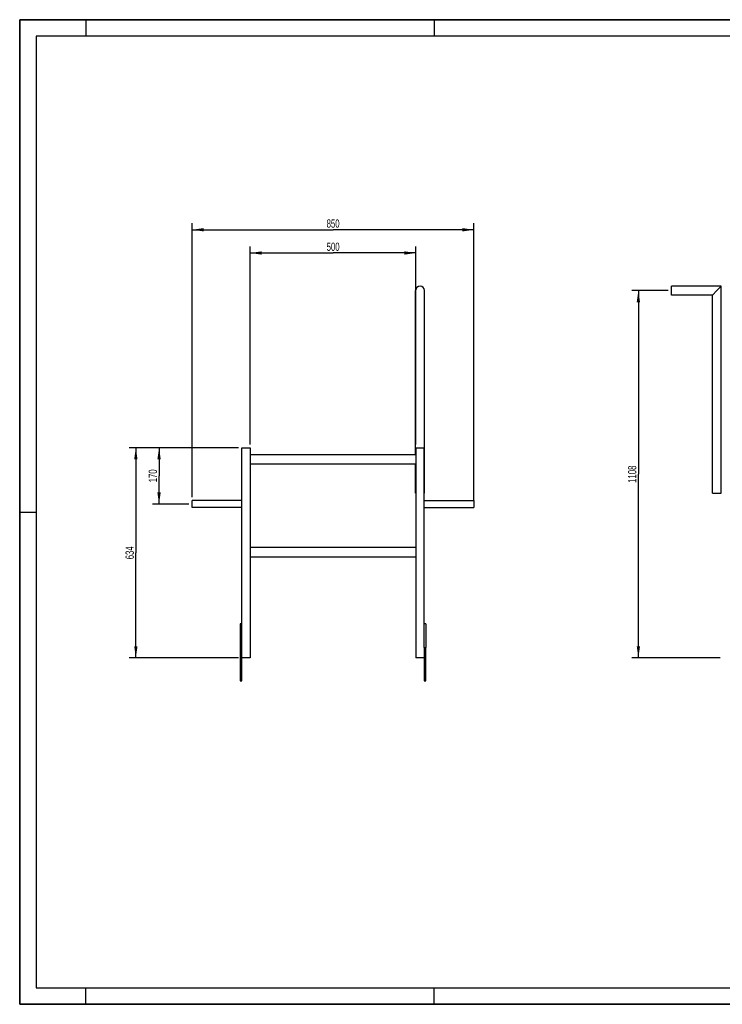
# Model space of a CAD drawing. Header units: millimetres. Extents: x 0 to 4200, y 0 to 2970.
# Tile 1 of 2: x 0 to 2120, y 0 to 2970. Entities that reach past the tile are written whole.
import ezdxf

# ---------------------------------------------------------------- set-up
doc = ezdxf.new("R2010")
doc.units = ezdxf.units.MM
doc.header["$LTSCALE"] = 231
doc.layers.get('0').update_dxf_attribs({"linetype": 'CONTINUOUS'})
doc.layers.add('005_AXIS', color=7, linetype='CONTINUOUS')
doc.layers.add('050_DIMENSIONING', color=7, linetype='CONTINUOUS')
doc.styles.get("Standard").update_dxf_attribs({"font": 'txt', "width": 0.7})
doc.dimstyles.new('DIMSTYLE_1', dxfattribs={"dimtxt": 25, "dimasz": 35, "dimexe": 2, "dimexo": 1, "dimtad": 1, "dimdec": 1, "dimtxsty": 'Standard', "dimblk": '_FILLED', "dimblk1": '_FILLED', "dimblk2": '_FILLED', "dimcen": 0.09, "dimazin": 2, "dimtp": 0.8, "dimtm": 0.8, "dimtfac": 1, "dimtdec": 1, "dimtofl": 0, "dimtmove": 0, "dimatfit": 3, "dimldrblk": '_FILLED', "dimfxl": 1, "dimtolj": 1, "dimarcsym": 0})
doc.dimstyles.new('DIMSTYLE_2', dxfattribs={"dimtxt": 25, "dimasz": 35, "dimexe": 2, "dimexo": 1, "dimtad": 1, "dimdec": 1, "dimtxsty": 'Standard', "dimblk": '_FILLED', "dimblk1": '_FILLED', "dimblk2": '_FILLED', "dimcen": 0.09, "dimazin": 2, "dimtp": 1.2, "dimtm": 1.2, "dimtfac": 1, "dimtdec": 1, "dimtofl": 0, "dimtmove": 0, "dimatfit": 3, "dimldrblk": '_FILLED', "dimfxl": 1, "dimtolj": 1, "dimarcsym": 0})
doc.dimstyles.new('DIMSTYLE_3', dxfattribs={"dimtxt": 25, "dimasz": 35, "dimexe": 2, "dimexo": 1, "dimtad": 1, "dimtxsty": 'Standard', "dimblk": '_FILLED', "dimblk1": '_FILLED', "dimblk2": '_FILLED', "dimcen": 0.09, "dimazin": 2, "dimtp": 0.5, "dimtm": 0.5, "dimtfac": 1, "dimtofl": 0, "dimtmove": 0, "dimatfit": 3, "dimldrblk": '_FILLED', "dimfxl": 1, "dimtolj": 1, "dimarcsym": 0})
doc.dimstyles.new('DIMSTYLE_4', dxfattribs={"dimtxt": 25, "dimasz": 35, "dimexe": 2, "dimexo": 1, "dimtad": 1, "dimtxsty": 'Standard', "dimblk": '_FILLED', "dimblk1": '_FILLED', "dimblk2": '_FILLED', "dimcen": 0.09, "dimazin": 2, "dimtp": 0.8, "dimtm": 0.8, "dimtfac": 1, "dimtofl": 0, "dimtmove": 0, "dimatfit": 3, "dimldrblk": '_FILLED', "dimfxl": 1, "dimtolj": 1, "dimarcsym": 0})

# ---------------------------------------------------------------- blocks, each defined once
blk = doc.blocks.new('_FILLED')
at = {"color": 0, "linetype": 'ByBlock'}
blk.add_solid([(0, 0), (-1, 0.143), (-1, -0.143)], dxfattribs=at)
blk = doc.blocks.new('*D1')
at = {"layer": '050_DIMENSIONING', "color": 2, "linetype": 'Continuous', "transparency": 16777216}
for p, q in [((695.4, 1688.9), (695.4, 2286.3)), ((695.4, 2266.3), (945.4, 2266.3)), ((1195.4, 2266.3), (945.4, 2266.3)), ((1195.4, 1688.9), (1195.4, 2286.3))]:
    blk.add_line(p, q, dxfattribs=at)
at = {"layer": '050_DIMENSIONING', "color": 2, "linetype": 'Continuous', "transparency": 16777216, "xscale": 35, "yscale": 35, "zscale": 35, "rotation": 180}
blk.add_blockref('_FILLED', (695.4, 2266.3), dxfattribs=at)
at = {"layer": '050_DIMENSIONING', "color": 2, "linetype": 'Continuous', "transparency": 16777216, "xscale": 35, "yscale": 35, "zscale": 35}
blk.add_blockref('_FILLED', (1195.4, 2266.3), dxfattribs=at)
at = {"layer": '050_DIMENSIONING', "color": 2, "linetype": 'Continuous', "transparency": 16777216, "insert": (945.4, 2297.6), "char_height": 25, "width": 85.714, "attachment_point": 2, "line_spacing_factor": 0.9}
blk.add_mtext('500', dxfattribs=at)
blk = doc.blocks.new('*D2')
at = {"layer": '050_DIMENSIONING', "color": 2, "linetype": 'Continuous', "transparency": 16777216}
for p, q in [((520.4, 1529.5), (520.4, 2356.3)), ((1370.4, 1518.9), (1370.4, 2356.3)), ((520.4, 2336.3), (945.4, 2336.3)), ((1370.4, 2336.3), (945.4, 2336.3))]:
    blk.add_line(p, q, dxfattribs=at)
at = {"layer": '050_DIMENSIONING', "color": 2, "linetype": 'Continuous', "transparency": 16777216, "xscale": 35, "yscale": 35, "zscale": 35, "rotation": 180}
blk.add_blockref('_FILLED', (520.4, 2336.3), dxfattribs=at)
at = {"layer": '050_DIMENSIONING', "color": 2, "linetype": 'Continuous', "transparency": 16777216, "xscale": 35, "yscale": 35, "zscale": 35}
blk.add_blockref('_FILLED', (1370.4, 2336.3), dxfattribs=at)
at = {"layer": '050_DIMENSIONING', "color": 2, "linetype": 'Continuous', "transparency": 16777216, "insert": (945.4, 2367.6), "char_height": 25, "width": 85.714, "attachment_point": 2, "line_spacing_factor": 0.9}
blk.add_mtext('850', dxfattribs=at)
blk = doc.blocks.new('*D3')
at = {"layer": '050_DIMENSIONING', "color": 2, "linetype": 'Continuous', "transparency": 16777216}
for p, q in [((1956.3, 2152.9), (1846.3, 2152.9)), ((1866.3, 2152.9), (1866.3, 1598.9)), ((1866.3, 1044.9), (1866.3, 1598.9)), ((2112.7, 1044.9), (1846.3, 1044.9))]:
    blk.add_line(p, q, dxfattribs=at)
at = {"layer": '050_DIMENSIONING', "color": 2, "linetype": 'Continuous', "transparency": 16777216, "xscale": 35, "yscale": 35, "zscale": 35}
for p, rotation in [((1866.3, 2152.9), 90), ((1866.3, 1044.9), 270)]:
    blk.add_blockref('_FILLED', p, dxfattribs=dict(at, rotation=rotation))
at = {"layer": '050_DIMENSIONING', "color": 2, "linetype": 'Continuous', "transparency": 16777216, "insert": (1835.1, 1598.9), "char_height": 25, "width": 101.786, "attachment_point": 2, "rotation": 90, "line_spacing_factor": 0.9}
blk.add_mtext('1108', dxfattribs=at)
blk = doc.blocks.new('*D4')
at = {"layer": '050_DIMENSIONING', "color": 2, "linetype": 'Continuous', "transparency": 16777216}
for p, q in [((660.4, 1678.9), (400.4, 1678.9)), ((420.4, 1678.9), (420.4, 1593.9)), ((420.4, 1508.9), (420.4, 1593.9)), ((510.4, 1508.9), (400.4, 1508.9))]:
    blk.add_line(p, q, dxfattribs=at)
at = {"layer": '050_DIMENSIONING', "color": 2, "linetype": 'Continuous', "transparency": 16777216, "xscale": 35, "yscale": 35, "zscale": 35}
for p, rotation in [((420.4, 1678.9), 90), ((420.4, 1508.9), 270)]:
    blk.add_blockref('_FILLED', p, dxfattribs=dict(at, rotation=rotation))
at = {"layer": '050_DIMENSIONING', "color": 2, "linetype": 'Continuous', "transparency": 16777216, "insert": (389.2, 1593.9), "char_height": 25, "width": 80.357, "attachment_point": 2, "rotation": 90, "line_spacing_factor": 0.9}
blk.add_mtext('170', dxfattribs=at)
blk = doc.blocks.new('*D5')
at = {"layer": '050_DIMENSIONING', "color": 2, "linetype": 'Continuous', "transparency": 16777216}
for p, q in [((660.4, 1678.9), (330.4, 1678.9)), ((350.4, 1678.9), (350.4, 1361.9)), ((350.4, 1044.9), (350.4, 1361.9)), ((660.4, 1044.9), (330.4, 1044.9))]:
    blk.add_line(p, q, dxfattribs=at)
at = {"layer": '050_DIMENSIONING', "color": 2, "linetype": 'Continuous', "transparency": 16777216, "xscale": 35, "yscale": 35, "zscale": 35}
for p, rotation in [((350.4, 1678.9), 90), ((350.4, 1044.9), 270)]:
    blk.add_blockref('_FILLED', p, dxfattribs=dict(at, rotation=rotation))
at = {"layer": '050_DIMENSIONING', "color": 2, "linetype": 'Continuous', "transparency": 16777216, "insert": (319.2, 1361.9), "char_height": 25, "width": 85.714, "attachment_point": 2, "rotation": 90, "line_spacing_factor": 0.9}
blk.add_mtext('634', dxfattribs=at)

msp = doc.modelspace()

# ---------------------------------------------------------------- linework, layer by layer
at = {"color": 7, "linetype": 'Continuous'}
for p, q in [((0, 2970), (4200, 2970)), ((0, 0), (0, 2970)), ((1194.477, 1658.851), (1194.477, 2152.851)), ((1221.377, 1541.351), (1221.377, 2152.851)), ((1966.306, 2164.301), (1966.306, 2166.301)), ((2116.356, 2166.301), (1966.306, 2166.301)), ((1966.306, 2164.208), (1966.306, 2164.301)), ((1966.306, 2152.851), (1966.306, 2164.208)), ((1966.306, 2141.495), (1966.306, 2152.851)), ((1966.306, 2141.401), (1966.306, 2141.495)), ((1966.306, 2139.401), (1966.306, 2141.401)), ((2089.456, 2139.401), (1966.306, 2139.401)), ((2089.456, 2139.401), (2102.906, 2152.851)), ((2089.456, 1541.351), (2089.456, 2139.401)), ((2102.906, 2152.851), (2116.356, 2166.301)), ((2116.356, 1541.351), (2116.356, 2166.301)), ((670.427, 1678.851), (695.427, 1678.851)), ((670.427, 1075.851), (670.427, 1678.851)), ((695.427, 1678.851), (695.427, 1044.851)), ((1195.427, 1678.851), (1220.427, 1678.851)), ((1195.427, 1678.851), (1195.427, 1044.851)), ((1220.427, 1075.851), (1220.427, 1678.851)), ((695.427, 1658.851), (1195.427, 1658.851)), ((1195.427, 1628.851), (695.427, 1628.851)), ((1194.477, 1541.351), (1194.477, 1628.851)), ((1194.477, 1541.351), (1195.427, 1541.351)), ((1220.427, 1541.351), (1221.377, 1541.351)), ((2089.456, 1541.351), (2091.456, 1541.351)), ((2091.456, 1541.351), (2091.549, 1541.351)), ((2091.549, 1541.351), (2102.906, 1541.351)), ((2102.906, 1541.351), (2114.262, 1541.351)), ((2114.262, 1541.351), (2114.356, 1541.351)), ((2114.356, 1541.351), (2116.356, 1541.351)), ((695.427, 1378.851), (1195.427, 1378.851)), ((1195.427, 1348.851), (695.427, 1348.851)), ((670.427, 1147.851), (665.427, 1147.851)), ((665.427, 1147.851), (665.427, 1075.851)), ((1225.427, 1147.851), (1220.427, 1147.851)), ((1225.427, 1147.851), (1225.427, 1075.851)), ((665.427, 1075.851), (670.427, 1075.851)), ((665.427, 1075.851), (665.427, 975.851)), ((670.427, 975.851), (670.427, 1075.851)), ((1220.427, 1075.851), (1225.427, 1075.851)), ((1220.427, 1075.851), (1220.427, 975.851)), ((1225.427, 975.851), (1225.427, 1075.851)), ((695.427, 1044.851), (670.427, 1044.851)), ((1220.427, 1044.851), (1195.427, 1044.851)), ((0, 0), (4200, 0))]:
    msp.add_line(p, q, dxfattribs=at)
at = {"color": 3, "linetype": 'Continuous'}
for p, q in [((0, 2970), (0, 0)), ((4200, 2970), (0, 2970)), ((200, 2970), (200, 2920)), ((1250, 2970), (1250, 2920)), ((0, 1485), (50, 1485)), ((200, 0), (200, 50)), ((1250, 0), (1250, 50)), ((4200, 0), (0, 0))]:
    msp.add_line(p, q, dxfattribs=at)
at = {"color": 5, "linetype": 'Continuous'}
for p, q in [((50, 2920), (50, 50)), ((4150, 2920), (50, 2920)), ((50, 50), (4150, 50))]:
    msp.add_line(p, q, dxfattribs=at)
at = {"color": 7, "linetype": 'Continuous'}
for start, end in [(90, 180), (0, 90)]:
    msp.add_arc((1207.927, 2152.851), 13.45, start, end, dxfattribs=at)
at = {"layer": '005_AXIS', "color": 7, "linetype": 'Continuous'}
for p, q in [((520.427, 1508.851), (520.427, 1519.501)), ((670.427, 1519.501), (520.427, 1519.501)), ((1220.427, 1519.501), (1370.427, 1519.501)), ((1370.427, 1519.501), (1370.427, 1508.851)), ((520.427, 1498.201), (520.427, 1508.851)), ((670.427, 1498.201), (520.427, 1498.201)), ((1220.427, 1498.201), (1370.427, 1498.201)), ((1370.427, 1508.851), (1370.427, 1498.201)), ((665.427, 975.851), (670.427, 975.851)), ((1220.427, 975.851), (1225.427, 975.851))]:
    msp.add_line(p, q, dxfattribs=at)

# ---------------------------------------------------------------- dimensions: what is measured, and where the dimension line sits
at = {"layer": '050_DIMENSIONING', "color": 2, "linetype": 'Continuous'}
for base, p1, p2, picture, middle in [((1370.427, 2336.301), (520.427, 1528.501), (1370.427, 1517.851), '*D2', (941.856, 2336.301)), ((1195.427, 2266.301), (695.427, 1687.851), (1195.427, 1687.851), '*D1', (941.856, 2266.301))]:
    dim = msp.add_linear_dim(base=base, p1=p1, p2=p2, dimstyle='DIMSTYLE_1', dxfattribs=at)
    dim.commit()
    dim.dimension.update_dxf_attribs({"geometry": picture, "text_midpoint": middle, "dimtype": 160})
for base, p1, p2, dimstyle, picture, middle in [((1866.306, 1044.851), (1957.306, 2152.851), (2113.656, 1044.851), 'DIMSTYLE_2', '*D3', (1866.306, 1595.28)), ((350.427, 1044.851), (661.427, 1678.851), (661.427, 1044.851), 'DIMSTYLE_4', '*D5', (350.427, 1358.28)), ((420.427, 1508.851), (661.427, 1678.851), (511.427, 1508.851), 'DIMSTYLE_3', '*D4', (420.427, 1590.28))]:
    dim = msp.add_linear_dim(base=base, p1=p1, p2=p2, angle=270, dimstyle=dimstyle, dxfattribs=at)
    dim.commit()
    dim.dimension.update_dxf_attribs({"geometry": picture, "text_midpoint": middle, "dimtype": 160})

doc.saveas('drawing.dxf')
